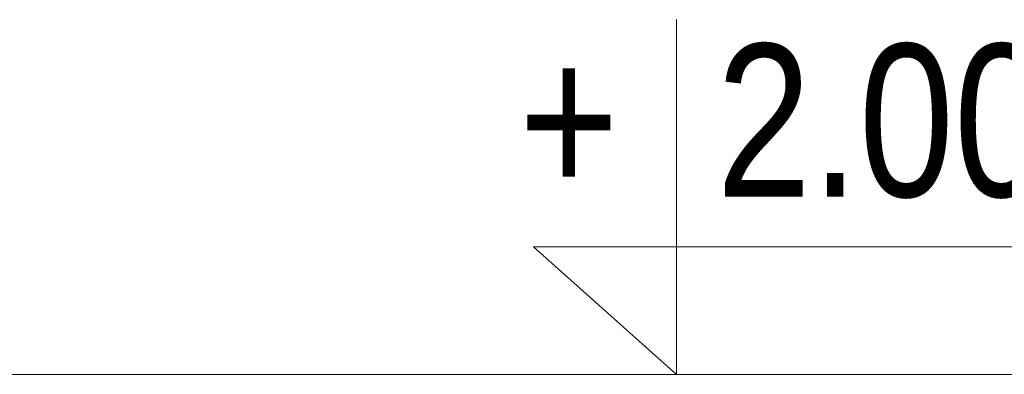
# Model space of a CAD drawing. Header units: millimetres. Extents: x -573548 to 674770, y -246895 to -89040.
# Tile 114 of 199: x 81299 to 82264, y -195995 to -195647. Entities that reach past the tile are written whole.
import ezdxf

# ---------------------------------------------------------------- set-up
doc = ezdxf.new("R2010")
doc.units = ezdxf.units.MM
for name, color, linetype, lineweight in [('AO-RZEDNE_Nr_pióra__2', 8, 'Continuous', 9), ('AO-RZEDNE_Nr_pióra__61', 8, 'Continuous', 9), ('SCHODY_Nr_pióra__1', 8, 'Continuous', 9)]:
    doc.layers.add(name, color=color, linetype=linetype, lineweight=lineweight)
doc.styles.add('STYL_AUTOMATYCZNY_5', font='arial.ttf', dxfattribs={"width": 0.8})

# ---------------------------------------------------------------- blocks, each defined once
blk = doc.blocks.new('A$C685D2BB2')
at = {"layer": 'AO-RZEDNE_Nr_pióra__2'}
blk.add_lwpolyline([(3782.43, 7250.65), (3782.43, 6902.29), (3642.03, 7027.4), (4239.7, 7027.4)], dxfattribs=at)
at = {"layer": 'SCHODY_Nr_pióra__1'}
blk.add_line((2864.36, 6902.29), (4764.36, 6902.29), dxfattribs=at)
at = {"layer": 'AO-RZEDNE_Nr_pióra__61', "char_height": 150, "attachment_point": 7, "style": 'STYL_AUTOMATYCZNY_5'}
for s, insert in [('\\A1;{\\pql;\\fArial|b0|i0|c238|p0;\\W0.800000;2.00}', (3821.39, 7074.62)), ('\\A1;{\\pql;\\fArial|b0|i0|c238|p0;\\W0.800000;+}', (3627.96, 7077.13))]:
    blk.add_mtext(s, dxfattribs=dict(at, insert=insert))

msp = doc.modelspace()

# ---------------------------------------------------------------- block references
at = {"color": 150}
msp.add_blockref('A$C685D2BB2', (78160.45, -202897.52), dxfattribs=at)

doc.saveas('drawing.dxf')
